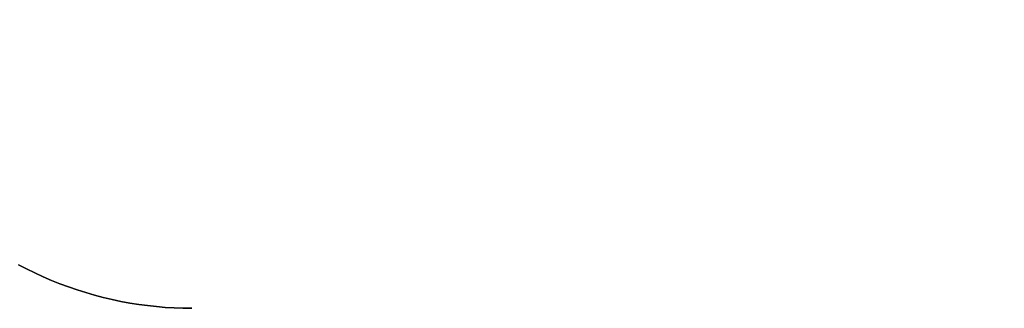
# Model space of a CAD drawing. Header units: millimetres. Extents: x -1690 to 192, y -898 to 54.
# Tile 129 of 256: x -1558 to -1526, y -78 to -68. Entities that reach past the tile are written whole.
import ezdxf

# ---------------------------------------------------------------- set-up
doc = ezdxf.new("R2010")
doc.units = ezdxf.units.MM
doc.header["$MEASUREMENT"] = 0
doc.layers.add('OVIDIO 186x93x72h', color=7, linetype='Continuous')

msp = doc.modelspace()

# ---------------------------------------------------------------- linework, layer by layer
at = {"layer": 'OVIDIO 186x93x72h', "extrusion": (0, 1, 0)}
for points in [[(1566.681, 715.874), (749.111, 715.874)], [(1566.681, 717.374), (749.111, 717.374)], [(749.111, 715.874), (1552.27, 715.874)], [(749.111, 717.374), (1552.27, 717.374)], [(1552.27, 715.874), (749.111, 715.874)], [(1552.27, 716.624), (749.111, 716.624)], [(1552.27, 717.374), (749.111, 717.374)]]:
    msp.add_lwpolyline(points, dxfattribs=at)
at = {"layer": 'OVIDIO 186x93x72h'}
for points in [[(-1552.27, -77.548), (-1552.558, -77.544), (-1552.847, -77.534), (-1553.137, -77.516), (-1553.427, -77.492), (-1553.717, -77.46), (-1554.008, -77.421), (-1554.299, -77.375), (-1554.589, -77.322), (-1554.878, -77.261), (-1555.167, -77.193), (-1555.454, -77.118), (-1555.74, -77.035), (-1556.024, -76.946), (-1556.306, -76.849), (-1556.586, -76.745), (-1556.863, -76.634), (-1557.137, -76.517), (-1557.408, -76.392), (-1557.676, -76.261), (-1557.94, -76.124)], [(-1557.94, -76.124), (-1557.676, -76.261), (-1557.408, -76.392), (-1557.137, -76.517), (-1556.863, -76.634), (-1556.586, -76.745), (-1556.306, -76.849), (-1556.024, -76.946), (-1555.74, -77.035), (-1555.454, -77.118), (-1555.167, -77.193), (-1554.878, -77.261), (-1554.589, -77.322), (-1554.299, -77.375), (-1554.008, -77.421), (-1553.717, -77.46), (-1553.427, -77.492), (-1553.137, -77.516), (-1552.847, -77.534), (-1552.558, -77.544), (-1552.27, -77.548)], [(-1552.27, -77.548), (-1552.558, -77.544), (-1552.847, -77.534), (-1553.137, -77.516), (-1553.427, -77.492), (-1553.717, -77.46), (-1554.008, -77.421), (-1554.299, -77.375), (-1554.589, -77.322), (-1554.878, -77.261), (-1555.167, -77.193), (-1555.454, -77.118), (-1555.74, -77.035), (-1556.024, -76.946), (-1556.306, -76.849), (-1556.586, -76.745), (-1556.863, -76.634), (-1557.137, -76.517), (-1557.408, -76.392), (-1557.676, -76.261), (-1557.94, -76.124)], [(-1552.27, -77.548), (-1552.558, -77.544), (-1552.847, -77.534), (-1553.137, -77.516), (-1553.427, -77.492), (-1553.717, -77.46), (-1554.008, -77.421), (-1554.299, -77.375), (-1554.589, -77.322), (-1554.878, -77.261), (-1555.167, -77.193), (-1555.454, -77.118), (-1555.74, -77.035), (-1556.024, -76.946), (-1556.306, -76.849), (-1556.586, -76.745), (-1556.863, -76.634), (-1557.137, -76.517), (-1557.408, -76.392), (-1557.676, -76.261), (-1557.94, -76.124)], [(-1557.94, -76.124), (-1557.676, -76.261), (-1557.408, -76.392), (-1557.137, -76.517), (-1556.863, -76.634), (-1556.586, -76.745), (-1556.306, -76.849), (-1556.024, -76.946), (-1555.74, -77.035), (-1555.454, -77.118), (-1555.167, -77.193), (-1554.878, -77.261), (-1554.589, -77.322), (-1554.299, -77.375), (-1554.008, -77.421), (-1553.717, -77.46), (-1553.427, -77.492), (-1553.137, -77.516), (-1552.847, -77.534), (-1552.558, -77.544), (-1552.27, -77.548)]]:
    msp.add_lwpolyline(points, dxfattribs=at)
at = {"layer": 'OVIDIO 186x93x72h', "extrusion": (1, 0, 0)}
for points in [[(-77.548, 715.874), (-77.548, 717.374)], [(-77.548, 717.374), (-77.548, 715.874)]]:
    msp.add_lwpolyline(points, dxfattribs=at)

doc.saveas('drawing.dxf')
